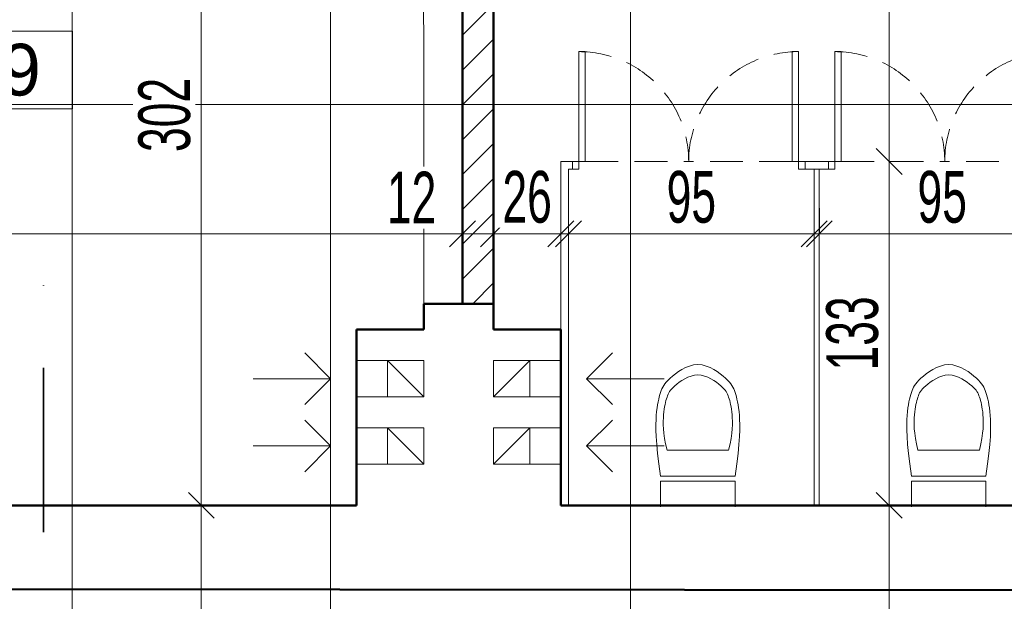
# Model space of a CAD drawing. Header units: millimetres. Extents: x 72202 to 304796, y 21658 to 519946.
# Tile 74 of 139: x 195635 to 196016, y 221114 to 221339. Entities that reach past the tile are written whole.
import ezdxf

# ---------------------------------------------------------------- set-up
doc = ezdxf.new("R2010")
doc.units = ezdxf.units.MM
doc.linetypes.add('DASHDOT', pattern=[25.4, 12.7, -6.35, 0, -6.35])
doc.linetypes.add('DASHED', pattern=[19.05, 12.7, -6.35])
doc.layers.get('0').update_dxf_attribs({"color": 253})
doc.layers.get('Defpoints').update_dxf_attribs({"color": 253})
for name, color, linetype, lineweight in [('DRZWI I OKNA', 253, 'Continuous', 9), ('kreskowanie', 253, 'Continuous', 5), ('linia - gruba - projektowana', 253, 'Continuous', 50), ('linia - meble', 253, 'Continuous', 9), ('linia - rzut - gruba - istn.', 253, 'Continuous', 50), ('LINIA CIENKA', 7, 'Continuous', 13), ('LINIA WYMIAROWANIE', 253, 'Continuous', 9), ('OPISY', 253, 'Continuous', 9), ('ściana_istniejąca', 253, 'Continuous', 35)]:
    doc.layers.add(name, color=color, linetype=linetype, lineweight=lineweight)
doc.layers.add('LINIA-NIE DRUKOWAĆ', color=253, linetype='Continuous', lineweight=20, plot=False)
doc.styles.add('simplex', font='arial.ttf')
doc.styles.get("Standard").update_dxf_attribs({"font": 'ARIALN.TTF', "width": 0.75})
doc.dimstyles.new('sebek100', dxfattribs={"dimtxt": 17, "dimasz": 10, "dimexe": 10, "dimexo": 20, "dimgap": 4, "dimtad": 1, "dimrnd": 0.5, "dimtxsty": 'Standard', "dimblk": 'OBLIQUE', "dimcen": 8, "dimclre": 1, "dimazin": 0, "dimtm": 1e-09, "dimtfac": 1, "dimtix": 1, "dimtmove": 1, "dimatfit": 3, "dimldrblk": 'zas', "dimfxl": 10, "dimfxlon": 1, "dimtolj": 2, "dimlwd": -1, "dimlwe": -1, "dimarcsym": 0})

# ---------------------------------------------------------------- blocks, each defined once
blk = doc.blocks.new('_Oblique')
at = {"color": 0, "linetype": 'ByBlock', "lineweight": -2}
blk.add_line((-0.5, -0.5), (0.5, 0.5), dxfattribs=at)
blk = doc.blocks.new('*D255')
at = {"layer": 'Defpoints', "color": 0, "lineweight": -3, "ltscale": 1.2, "transparency": 16777216}
for p in [(195765.29, 221218.85), (195765.29, 41854.9), (195793.29, 41854.9)]:
    blk.add_point(p, dxfattribs=at)
at = {"layer": 'LINIA WYMIAROWANIE', "color": 1, "ltscale": 1.2, "transparency": 16777216}
for p, q in [((195765.29, 41859.9), (195765.29, 41844.9)), ((195793.29, 41854.9), (195793.29, 41844.9))]:
    blk.add_line(p, q, dxfattribs=at)
at = {"layer": 'LINIA WYMIAROWANIE', "color": 0, "ltscale": 1.2, "transparency": 16777216}
blk.add_line((195793.29, 41854.9), (195765.29, 41854.9), dxfattribs=at)
at = {"layer": 'LINIA WYMIAROWANIE', "color": 0, "ltscale": 1.2, "transparency": 16777216, "xscale": 10, "yscale": 10, "zscale": 10, "rotation": 180}
blk.add_blockref('_Oblique', (195765.29, 41854.9), dxfattribs=at)
at = {"layer": 'LINIA WYMIAROWANIE', "color": 0, "ltscale": 1.2, "transparency": 16777216, "xscale": 10, "yscale": 10, "zscale": 10}
blk.add_blockref('_Oblique', (195793.29, 41854.9), dxfattribs=at)
at = {"layer": 'LINIA WYMIAROWANIE', "color": 0, "lineweight": -3, "ltscale": 1.2, "transparency": 16777216, "insert": (195779.29, 41868.09), "char_height": 18, "attachment_point": 5, "bg_fill": 3, "box_fill_scale": 1.1, "bg_fill_color": 256, "bg_fill_true_color": 13158600, "bg_fill_transparency": 0}
blk.add_mtext('\\A2;28', dxfattribs=at)
blk = doc.blocks.new('zas')
blk = doc.blocks.new('DRZWICZKI HPL')
at = {"layer": 'DRZWI I OKNA'}
for p, q in [((11251.92, 1442.26), (11251.92, 1444.76)), ((11254.92, 1442.26), (11254.92, 1444.76)), ((11251.92, 1442.26), (11254.92, 1442.26)), ((11254.92, 1442.26), (11297.42, 1442.26)), ((11254.92, 1439.76), (11254.92, 1442.26)), ((11297.42, 1439.76), (11254.92, 1439.76)), ((11297.42, 1442.26), (11297.42, 1439.76)), ((11297.42, 1359.76), (11254.92, 1359.76)), ((11254.92, 1359.76), (11254.92, 1357.26)), ((11297.42, 1357.26), (11297.42, 1359.76)), ((11251.92, 1357.26), (11254.92, 1357.26)), ((11251.92, 1357.26), (11251.92, 1354.76)), ((11254.92, 1357.26), (11297.42, 1357.26)), ((11254.92, 1357.26), (11254.92, 1354.76))]:
    blk.add_line(p, q, dxfattribs=at)
at = {"layer": 'DRZWI I OKNA', "linetype": 'DASHED'}
for p in [(11254.92, 1439.76), (11254.92, 1359.76)]:
    blk.add_line(p, (11254.92, 1399.76), dxfattribs=at)
for centre, start, end in [((11254.92, 1442.26), 270, 0), ((11254.92, 1357.26), 0, 90)]:
    blk.add_arc(centre, 42.5, start, end, dxfattribs=at)
blk = doc.blocks.new('*D257')
at = {"layer": 'Defpoints', "color": 0, "lineweight": -3, "ltscale": 1.2, "transparency": 16777216}
for p in [(195765.29, 231441.87), (195765.29, 52077.93), (195793.29, 52077.93)]:
    blk.add_point(p, dxfattribs=at)
at = {"layer": 'LINIA WYMIAROWANIE', "color": 1, "ltscale": 1.2, "transparency": 16777216}
for p, q in [((195765.29, 52082.93), (195765.29, 52067.93)), ((195793.29, 52077.93), (195793.29, 52067.93))]:
    blk.add_line(p, q, dxfattribs=at)
at = {"layer": 'LINIA WYMIAROWANIE', "color": 0, "ltscale": 1.2, "transparency": 16777216}
blk.add_line((195793.29, 52077.93), (195765.29, 52077.93), dxfattribs=at)
at = {"layer": 'LINIA WYMIAROWANIE', "color": 0, "ltscale": 1.2, "transparency": 16777216, "xscale": 10, "yscale": 10, "zscale": 10, "rotation": 180}
blk.add_blockref('_Oblique', (195765.29, 52077.93), dxfattribs=at)
at = {"layer": 'LINIA WYMIAROWANIE', "color": 0, "ltscale": 1.2, "transparency": 16777216, "xscale": 10, "yscale": 10, "zscale": 10}
blk.add_blockref('_Oblique', (195793.29, 52077.93), dxfattribs=at)
at = {"layer": 'LINIA WYMIAROWANIE', "color": 0, "lineweight": -3, "ltscale": 1.2, "transparency": 16777216, "insert": (195779.29, 52091.12), "char_height": 18, "attachment_point": 5, "bg_fill": 3, "box_fill_scale": 1.1, "bg_fill_color": 256, "bg_fill_true_color": 13158600, "bg_fill_transparency": 0}
blk.add_mtext('\\A2;28', dxfattribs=at)
blk = doc.blocks.new('*D389')
at = {"layer": 'Defpoints', "color": 0, "lineweight": -3, "ltscale": 4, "transparency": 16777216}
for p in [(195806.29, 221376.52), (194828.29, 221350.11), (195806.29, 221255.85)]:
    blk.add_point(p, dxfattribs=at)
at = {"layer": 'LINIA WYMIAROWANIE', "ltscale": 4, "transparency": 16777216}
for p, q in [((194828.29, 221265.85), (194828.29, 221245.85)), ((195806.29, 221265.85), (195806.29, 221245.85))]:
    blk.add_line(p, q, dxfattribs=at)
at = {"layer": 'LINIA WYMIAROWANIE', "color": 0, "ltscale": 4, "transparency": 16777216}
blk.add_line((194828.29, 221255.85), (195806.29, 221255.85), dxfattribs=at)
at = {"layer": 'LINIA WYMIAROWANIE', "color": 0, "ltscale": 4, "transparency": 16777216, "xscale": 10, "yscale": 10, "zscale": 10, "rotation": 180}
blk.add_blockref('_Oblique', (194828.29, 221255.85), dxfattribs=at)
at = {"layer": 'LINIA WYMIAROWANIE', "color": 0, "ltscale": 4, "transparency": 16777216, "xscale": 10, "yscale": 10, "zscale": 10}
blk.add_blockref('_Oblique', (195806.29, 221255.85), dxfattribs=at)
at = {"layer": 'LINIA WYMIAROWANIE', "color": 0, "lineweight": -3, "ltscale": 4, "transparency": 16777216, "insert": (195317.29, 221270.06), "char_height": 20, "attachment_point": 5, "bg_fill": 3, "box_fill_scale": 1.1, "bg_fill_color": 256, "bg_fill_true_color": 13158600, "bg_fill_transparency": 0}
blk.add_mtext('\\A2;978', dxfattribs=at)
blk = doc.blocks.new('*D390')
at = {"layer": 'Defpoints', "color": 0, "lineweight": -3, "ltscale": 4, "transparency": 16777216}
for p in [(195806.29, 221375.61), (195818.29, 221255.85), (195818.29, 221218.85)]:
    blk.add_point(p, dxfattribs=at)
at = {"layer": 'LINIA WYMIAROWANIE', "ltscale": 4, "transparency": 16777216}
for p, q in [((195806.29, 221265.85), (195806.29, 221245.85)), ((195818.29, 221245.85), (195818.29, 221265.85))]:
    blk.add_line(p, q, dxfattribs=at)
at = {"layer": 'LINIA WYMIAROWANIE', "color": 0, "ltscale": 4, "transparency": 16777216}
blk.add_line((195806.29, 221255.85), (195818.29, 221255.85), dxfattribs=at)
at = {"layer": 'LINIA WYMIAROWANIE', "color": 0, "ltscale": 4, "transparency": 16777216, "xscale": 10, "yscale": 10, "zscale": 10}
blk.add_blockref('_Oblique', (195818.29, 221255.85), dxfattribs=at)
at = {"layer": 'LINIA WYMIAROWANIE', "color": 0, "lineweight": -3, "ltscale": 4, "transparency": 16777216, "insert": (195786.61, 221269.89), "char_height": 20, "attachment_point": 5, "bg_fill": 3, "box_fill_scale": 1.1, "bg_fill_color": 256, "bg_fill_true_color": 13158600, "bg_fill_transparency": 0}
blk.add_mtext('\\A2;12', dxfattribs=at)
at = {"layer": 'LINIA WYMIAROWANIE', "color": 0, "ltscale": 4, "transparency": 16777216, "xscale": 10, "yscale": 10, "zscale": 10, "rotation": 180}
blk.add_blockref('_Oblique', (195806.29, 221255.85), dxfattribs=at)
blk = doc.blocks.new('*D391')
at = {"layer": 'Defpoints', "color": 0, "lineweight": -3, "ltscale": 4, "transparency": 16777216}
for p in [(195844.29, 221255.85), (195844.29, 221231.47), (195818.29, 221219.75)]:
    blk.add_point(p, dxfattribs=at)
at = {"layer": 'LINIA WYMIAROWANIE', "ltscale": 4, "transparency": 16777216}
for p, q in [((195818.29, 221245.85), (195818.29, 221265.85)), ((195844.29, 221251.47), (195844.29, 221265.85))]:
    blk.add_line(p, q, dxfattribs=at)
at = {"layer": 'LINIA WYMIAROWANIE', "color": 0, "ltscale": 4, "transparency": 16777216}
blk.add_line((195818.29, 221255.85), (195844.29, 221255.85), dxfattribs=at)
at = {"layer": 'LINIA WYMIAROWANIE', "color": 0, "ltscale": 4, "transparency": 16777216, "xscale": 10, "yscale": 10, "zscale": 10, "rotation": 180}
blk.add_blockref('_Oblique', (195818.29, 221255.85), dxfattribs=at)
at = {"layer": 'LINIA WYMIAROWANIE', "color": 0, "ltscale": 4, "transparency": 16777216, "xscale": 10, "yscale": 10, "zscale": 10}
blk.add_blockref('_Oblique', (195844.29, 221255.85), dxfattribs=at)
at = {"layer": 'LINIA WYMIAROWANIE', "color": 0, "lineweight": -3, "ltscale": 4, "transparency": 16777216, "insert": (195831.29, 221270.06), "char_height": 20, "attachment_point": 5, "bg_fill": 3, "box_fill_scale": 1.1, "bg_fill_color": 256, "bg_fill_true_color": 13158600, "bg_fill_transparency": 0}
blk.add_mtext('\\A2;26', dxfattribs=at)
blk = doc.blocks.new('*D392')
at = {"layer": 'Defpoints', "color": 0, "lineweight": -3, "ltscale": 4, "transparency": 16777216}
for p in [(195847.29, 221286.17), (195942.29, 221273.85), (195942.29, 221255.85)]:
    blk.add_point(p, dxfattribs=at)
at = {"layer": 'LINIA WYMIAROWANIE', "ltscale": 4, "transparency": 16777216}
for p, q in [((195847.29, 221265.85), (195847.29, 221245.85)), ((195942.29, 221255.85), (195942.29, 221245.85))]:
    blk.add_line(p, q, dxfattribs=at)
at = {"layer": 'LINIA WYMIAROWANIE', "color": 0, "ltscale": 4, "transparency": 16777216}
blk.add_line((195847.29, 221255.85), (195942.29, 221255.85), dxfattribs=at)
at = {"layer": 'LINIA WYMIAROWANIE', "color": 0, "ltscale": 4, "transparency": 16777216, "xscale": 10, "yscale": 10, "zscale": 10, "rotation": 180}
blk.add_blockref('_Oblique', (195847.29, 221255.85), dxfattribs=at)
at = {"layer": 'LINIA WYMIAROWANIE', "color": 0, "ltscale": 4, "transparency": 16777216, "xscale": 10, "yscale": 10, "zscale": 10}
blk.add_blockref('_Oblique', (195942.29, 221255.85), dxfattribs=at)
at = {"layer": 'LINIA WYMIAROWANIE', "color": 0, "lineweight": -3, "ltscale": 4, "transparency": 16777216, "insert": (195894.79, 221270.06), "char_height": 20, "attachment_point": 5, "bg_fill": 3, "box_fill_scale": 1.1, "bg_fill_color": 256, "bg_fill_true_color": 13158600, "bg_fill_transparency": 0}
blk.add_mtext('\\A2;95', dxfattribs=at)
blk = doc.blocks.new('*D393')
at = {"layer": 'Defpoints', "color": 0, "lineweight": -3, "ltscale": 4, "transparency": 16777216}
for p in [(196039.29, 221255.85), (195944.29, 221240.57), (196039.29, 221240.5)]:
    blk.add_point(p, dxfattribs=at)
at = {"layer": 'LINIA WYMIAROWANIE', "ltscale": 4, "transparency": 16777216}
for p, q in [((195944.29, 221255.85), (195944.29, 221265.85)), ((196039.29, 221255.85), (196039.29, 221265.85))]:
    blk.add_line(p, q, dxfattribs=at)
at = {"layer": 'LINIA WYMIAROWANIE', "color": 0, "ltscale": 4, "transparency": 16777216}
blk.add_line((195944.29, 221255.85), (196039.29, 221255.85), dxfattribs=at)
at = {"layer": 'LINIA WYMIAROWANIE', "color": 0, "ltscale": 4, "transparency": 16777216, "xscale": 10, "yscale": 10, "zscale": 10, "rotation": 180}
blk.add_blockref('_Oblique', (195944.29, 221255.85), dxfattribs=at)
at = {"layer": 'LINIA WYMIAROWANIE', "color": 0, "ltscale": 4, "transparency": 16777216, "xscale": 10, "yscale": 10, "zscale": 10}
blk.add_blockref('_Oblique', (196039.29, 221255.85), dxfattribs=at)
at = {"layer": 'LINIA WYMIAROWANIE', "color": 0, "lineweight": -3, "ltscale": 4, "transparency": 16777216, "insert": (195991.79, 221270.06), "char_height": 20, "attachment_point": 5, "bg_fill": 3, "box_fill_scale": 1.1, "bg_fill_color": 256, "bg_fill_true_color": 13158600, "bg_fill_transparency": 0}
blk.add_mtext('\\A2;95', dxfattribs=at)
blk = doc.blocks.new('*D416')
at = {"layer": 'Defpoints', "color": 0, "lineweight": -3, "ltscale": 4, "transparency": 16777216}
for p in [(196026.38, 221583.85), (195964.45, 221283.85), (195971.29, 221283.85)]:
    blk.add_point(p, dxfattribs=at)
at = {"layer": 'LINIA WYMIAROWANIE', "ltscale": 4, "transparency": 16777216}
for p, q in [((195981.29, 221583.85), (195961.29, 221583.85)), ((195971.29, 221283.85), (195981.29, 221283.85))]:
    blk.add_line(p, q, dxfattribs=at)
at = {"layer": 'LINIA WYMIAROWANIE', "color": 0, "ltscale": 4, "transparency": 16777216}
blk.add_line((195971.29, 221583.85), (195971.29, 221283.85), dxfattribs=at)
at = {"layer": 'LINIA WYMIAROWANIE', "color": 0, "ltscale": 4, "transparency": 16777216, "xscale": 10, "yscale": 10, "zscale": 10}
for p, rotation in [((195971.29, 221583.85), 90), ((195971.29, 221283.85), 270)]:
    blk.add_blockref('_Oblique', p, dxfattribs=dict(at, rotation=rotation))
at = {"layer": 'LINIA WYMIAROWANIE', "color": 0, "lineweight": -3, "ltscale": 4, "transparency": 16777216, "insert": (195957.08, 221433.85), "char_height": 20, "attachment_point": 5, "rotation": 90, "bg_fill": 3, "box_fill_scale": 1.1, "bg_fill_color": 256, "bg_fill_true_color": 13158600, "bg_fill_transparency": 0}
blk.add_mtext('\\A2;300', dxfattribs=at)
blk = doc.blocks.new('*D417')
at = {"layer": 'Defpoints', "color": 0, "lineweight": -3, "ltscale": 4, "transparency": 16777216}
for p in [(195964.45, 221283.85), (195951.49, 221150.85), (195971.29, 221150.85)]:
    blk.add_point(p, dxfattribs=at)
at = {"layer": 'LINIA WYMIAROWANIE', "ltscale": 4, "transparency": 16777216}
for p, q in [((195971.29, 221283.85), (195981.29, 221283.85)), ((195971.29, 221150.85), (195981.29, 221150.85))]:
    blk.add_line(p, q, dxfattribs=at)
at = {"layer": 'LINIA WYMIAROWANIE', "color": 0, "ltscale": 4, "transparency": 16777216}
blk.add_line((195971.29, 221283.85), (195971.29, 221150.85), dxfattribs=at)
at = {"layer": 'LINIA WYMIAROWANIE', "color": 0, "ltscale": 4, "transparency": 16777216, "xscale": 10, "yscale": 10, "zscale": 10}
for p, rotation in [((195971.29, 221283.85), 90), ((195971.29, 221150.85), 270)]:
    blk.add_blockref('_Oblique', p, dxfattribs=dict(at, rotation=rotation))
at = {"layer": 'LINIA WYMIAROWANIE', "color": 0, "lineweight": -3, "ltscale": 4, "transparency": 16777216, "insert": (195957.08, 221217.35), "char_height": 20, "attachment_point": 5, "rotation": 90, "bg_fill": 3, "box_fill_scale": 1.1, "bg_fill_color": 256, "bg_fill_true_color": 13158600, "bg_fill_transparency": 0}
blk.add_mtext('\\A2;133', dxfattribs=at)
blk = doc.blocks.new('*D424')
at = {"layer": 'Defpoints', "color": 0, "lineweight": -3, "ltscale": 4, "transparency": 16777216}
for p in [(195748.55, 221452.85), (195705.29, 221150.85), (195735.08, 221150.85)]:
    blk.add_point(p, dxfattribs=at)
at = {"layer": 'LINIA WYMIAROWANIE', "ltscale": 4, "transparency": 16777216}
for p, q in [((195715.29, 221452.85), (195695.29, 221452.85)), ((195715.08, 221150.85), (195695.29, 221150.85))]:
    blk.add_line(p, q, dxfattribs=at)
at = {"layer": 'LINIA WYMIAROWANIE', "color": 0, "ltscale": 4, "transparency": 16777216}
blk.add_line((195705.29, 221452.85), (195705.29, 221150.85), dxfattribs=at)
at = {"layer": 'LINIA WYMIAROWANIE', "color": 0, "ltscale": 4, "transparency": 16777216, "xscale": 10, "yscale": 10, "zscale": 10}
for p, rotation in [((195705.29, 221452.85), 90), ((195705.29, 221150.85), 270)]:
    blk.add_blockref('_Oblique', p, dxfattribs=dict(at, rotation=rotation))
at = {"layer": 'LINIA WYMIAROWANIE', "color": 0, "lineweight": -3, "ltscale": 4, "transparency": 16777216, "insert": (195691.08, 221301.85), "char_height": 20, "attachment_point": 5, "rotation": 90, "bg_fill": 3, "box_fill_scale": 1.1, "bg_fill_color": 256, "bg_fill_true_color": 13158600, "bg_fill_transparency": 0}
blk.add_mtext('\\A2;302', dxfattribs=at)

msp = doc.modelspace()

# ---------------------------------------------------------------- hatches: boundary and pattern name
at = {"layer": 'kreskowanie'}
h = msp.add_hatch(dxfattribs=at)
h.set_pattern_fill('ANSI31', color=256, scale=3)
h.paths.add_polyline_path([(195806.273, 221255.846), (195818.273, 221255.846), (195818.273, 221305.846), (195806.273, 221305.846)])
h.paths.add_polyline_path([(195806.273, 221228.846), (195818.273, 221228.846), (195818.273, 221255.846), (195806.273, 221255.846)])
h.paths.add_polyline_path([(195665.292, 221464.846), (195665.292, 221452.846), (195791.262, 221452.846), (195791.262, 221454.846), (195791.274, 221464.846)])
h = msp.add_hatch(dxfattribs=at)
h.set_pattern_fill('ANSI31', color=256, scale=3)
h.paths.add_polyline_path([(195806.292, 221305.846), (195818.292, 221305.846), (195818.292, 221452.846), (195806.292, 221452.846)])

# ---------------------------------------------------------------- linework, layer by layer
at = {"layer": 'linia - gruba - projektowana'}
for p, q in [((195791.292, 221218.846), (195791.292, 221228.846)), ((195818.292, 221228.846), (195791.292, 221228.846)), ((195818.292, 221218.846), (195818.292, 221228.846)), ((195765.292, 221150.846), (195765.292, 221218.846)), ((195791.292, 221218.846), (195765.292, 221218.846)), ((195844.292, 221218.846), (195818.292, 221218.846)), ((195844.292, 221150.846), (195844.292, 221218.846)), ((195765.292, 221150.846), (195369.792, 221150.846)), ((195844.292, 221150.846), (196274.292, 221150.846)), ((196400.292, 221117.846), (195458.465, 221118.493))]:
    msp.add_line(p, q, dxfattribs=at)
at = {"layer": 'linia - meble'}
for p, q in [((195885.372, 221172.178), (195909.212, 221172.178)), ((195982.372, 221172.178), (196006.212, 221172.178)), ((195882.892, 221162.146), (195911.692, 221162.146)), ((195979.892, 221162.146), (196008.692, 221162.146)), ((195882.892, 221160.146), (195882.892, 221150.346)), ((195882.892, 221160.146), (195911.692, 221160.146)), ((195911.692, 221160.146), (195911.692, 221150.346)), ((195979.892, 221160.146), (195979.892, 221150.346)), ((195979.892, 221160.146), (196008.692, 221160.146)), ((196008.692, 221160.146), (196008.692, 221150.346))]:
    msp.add_line(p, q, dxfattribs=at)
for points in [[(195882.892, 221162.146), (195882.233, 221166.889), (195881.741, 221170.967), (195881.398, 221174.456), (195881.184, 221177.43), (195881.079, 221179.962), (195881.064, 221182.128), (195881.12, 221184.002), (195881.226, 221185.659), (195881.366, 221187.162), (195881.533, 221188.531), (195881.724, 221189.778), (195881.934, 221190.911), (195882.16, 221191.942), (195882.398, 221192.88), (195882.643, 221193.736), (195882.892, 221194.519), (195883.146, 221195.241), (195883.418, 221195.917), (195883.73, 221196.567), (195884.101, 221197.206), (195884.549, 221197.854), (195885.095, 221198.527), (195885.759, 221199.243), (195886.559, 221200.019), (195887.51, 221200.863), (195888.602, 221201.743), (195889.82, 221202.614), (195891.151, 221203.435), (195892.578, 221204.161), (195894.087, 221204.75), (195895.664, 221205.16), (195897.292, 221205.346)], [(195911.692, 221162.146), (195912.352, 221166.889), (195912.843, 221170.967), (195913.187, 221174.456), (195913.401, 221177.43), (195913.506, 221179.962), (195913.52, 221182.128), (195913.465, 221184.002), (195913.359, 221185.659), (195913.219, 221187.162), (195913.052, 221188.531), (195912.861, 221189.778), (195912.651, 221190.911), (195912.425, 221191.942), (195912.187, 221192.88), (195911.942, 221193.736), (195911.692, 221194.519), (195911.439, 221195.241), (195911.166, 221195.917), (195910.854, 221196.567), (195910.484, 221197.206), (195910.035, 221197.854), (195909.489, 221198.527), (195908.826, 221199.243), (195908.026, 221200.019), (195907.075, 221200.863), (195905.983, 221201.743), (195904.764, 221202.614), (195903.434, 221203.435), (195902.007, 221204.161), (195900.498, 221204.75), (195898.921, 221205.16), (195897.292, 221205.346)], [(195979.892, 221162.146), (195979.233, 221166.889), (195978.741, 221170.967), (195978.398, 221174.456), (195978.184, 221177.43), (195978.079, 221179.962), (195978.064, 221182.128), (195978.12, 221184.002), (195978.226, 221185.659), (195978.366, 221187.162), (195978.533, 221188.531), (195978.724, 221189.778), (195978.934, 221190.911), (195979.16, 221191.942), (195979.398, 221192.88), (195979.643, 221193.736), (195979.892, 221194.519), (195980.146, 221195.241), (195980.418, 221195.917), (195980.73, 221196.567), (195981.101, 221197.206), (195981.549, 221197.854), (195982.095, 221198.527), (195982.759, 221199.243), (195983.559, 221200.019), (195984.51, 221200.863), (195985.602, 221201.743), (195986.82, 221202.614), (195988.151, 221203.435), (195989.578, 221204.161), (195991.087, 221204.75), (195992.664, 221205.16), (195994.292, 221205.346)], [(196008.692, 221162.146), (196009.352, 221166.889), (196009.843, 221170.967), (196010.187, 221174.456), (196010.401, 221177.43), (196010.506, 221179.962), (196010.52, 221182.128), (196010.465, 221184.002), (196010.359, 221185.659), (196010.219, 221187.162), (196010.052, 221188.531), (196009.861, 221189.778), (196009.651, 221190.911), (196009.425, 221191.942), (196009.187, 221192.88), (196008.942, 221193.736), (196008.692, 221194.519), (196008.439, 221195.241), (196008.166, 221195.917), (196007.854, 221196.567), (196007.484, 221197.206), (196007.035, 221197.854), (196006.489, 221198.527), (196005.826, 221199.243), (196005.026, 221200.019), (196004.075, 221200.863), (196002.983, 221201.743), (196001.764, 221202.614), (196000.434, 221203.435), (195999.007, 221204.161), (195997.498, 221204.75), (195995.921, 221205.16), (195994.292, 221205.346)], [(195885.372, 221172.178), (195884.845, 221174.596), (195884.452, 221176.769), (195884.177, 221178.717), (195884.006, 221180.466), (195883.922, 221182.038), (195883.91, 221183.456), (195883.954, 221184.743), (195884.039, 221185.924), (195884.151, 221187.018), (195884.285, 221188.032), (195884.437, 221188.971), (195884.606, 221189.839), (195884.786, 221190.64), (195884.977, 221191.379), (195885.173, 221192.059), (195885.372, 221192.684), (195885.575, 221193.262), (195885.795, 221193.803), (195886.048, 221194.323), (195886.352, 221194.834), (195886.722, 221195.352), (195887.177, 221195.89), (195887.733, 221196.463), (195888.406, 221197.084), (195889.208, 221197.76), (195890.129, 221198.463), (195891.154, 221199.161), (195892.267, 221199.817), (195893.452, 221200.398), (195894.695, 221200.869), (195895.981, 221201.197), (195897.292, 221201.346)], [(195909.212, 221172.178), (195909.74, 221174.596), (195910.133, 221176.769), (195910.408, 221178.717), (195910.579, 221180.466), (195910.663, 221182.038), (195910.675, 221183.456), (195910.631, 221184.743), (195910.546, 221185.924), (195910.434, 221187.018), (195910.3, 221188.032), (195910.147, 221188.971), (195909.979, 221189.839), (195909.798, 221190.64), (195909.608, 221191.379), (195909.412, 221192.059), (195909.212, 221192.684), (195909.01, 221193.262), (195908.79, 221193.803), (195908.537, 221194.323), (195908.233, 221194.834), (195907.862, 221195.352), (195907.408, 221195.89), (195906.852, 221196.463), (195906.179, 221197.084), (195905.377, 221197.76), (195904.456, 221198.463), (195903.431, 221199.161), (195902.318, 221199.817), (195901.132, 221200.398), (195899.889, 221200.869), (195898.604, 221201.197), (195897.292, 221201.346)], [(195982.372, 221172.178), (195981.845, 221174.596), (195981.452, 221176.769), (195981.177, 221178.717), (195981.006, 221180.466), (195980.922, 221182.038), (195980.91, 221183.456), (195980.954, 221184.743), (195981.039, 221185.924), (195981.151, 221187.018), (195981.285, 221188.032), (195981.437, 221188.971), (195981.606, 221189.839), (195981.786, 221190.64), (195981.977, 221191.379), (195982.173, 221192.059), (195982.372, 221192.684), (195982.575, 221193.262), (195982.795, 221193.803), (195983.048, 221194.323), (195983.352, 221194.834), (195983.722, 221195.352), (195984.177, 221195.89), (195984.733, 221196.463), (195985.406, 221197.084), (195986.208, 221197.76), (195987.129, 221198.463), (195988.154, 221199.161), (195989.267, 221199.817), (195990.452, 221200.398), (195991.695, 221200.869), (195992.981, 221201.197), (195994.292, 221201.346)], [(196006.212, 221172.178), (196006.74, 221174.596), (196007.133, 221176.769), (196007.408, 221178.717), (196007.579, 221180.466), (196007.663, 221182.038), (196007.675, 221183.456), (196007.631, 221184.743), (196007.546, 221185.924), (196007.434, 221187.018), (196007.3, 221188.032), (196007.147, 221188.971), (196006.979, 221189.839), (196006.798, 221190.64), (196006.608, 221191.379), (196006.412, 221192.059), (196006.212, 221192.684), (196006.01, 221193.262), (196005.79, 221193.803), (196005.537, 221194.323), (196005.233, 221194.834), (196004.862, 221195.352), (196004.408, 221195.89), (196003.852, 221196.463), (196003.179, 221197.084), (196002.377, 221197.76), (196001.456, 221198.463), (196000.431, 221199.161), (195999.318, 221199.817), (195998.132, 221200.398), (195996.889, 221200.869), (195995.604, 221201.197), (195994.292, 221201.346)]]:
    msp.add_lwpolyline(points, dxfattribs=at)
at = {"layer": 'linia - rzut - gruba - istn.', "color": 7, "ltscale": 1.2}
for p, q in [((195806.292, 221228.847), (195806.292, 221452.847)), ((195818.292, 221228.847), (195818.292, 221452.847))]:
    msp.add_line(p, q, dxfattribs=at)
at = {"layer": 'LINIA CIENKA'}
for p, q in [((195844.292, 221283.846), (195844.292, 221150.846)), ((195847.292, 221280.846), (195847.292, 221150.846)), ((195944.262, 221280.846), (195938.762, 221280.846)), ((195942.262, 221280.937), (195942.262, 221150.846)), ((195944.262, 221280.937), (195944.262, 221150.846)), ((195745.292, 221209.846), (195755.292, 221199.846)), ((195864.292, 221209.846), (195854.292, 221199.846)), ((195832.292, 221206.846), (195818.292, 221192.846)), ((195832.292, 221206.846), (195844.292, 221206.846)), ((195755.292, 221199.846), (195725.292, 221199.846)), ((195745.292, 221189.846), (195755.292, 221199.846)), ((195854.292, 221199.846), (195884.292, 221199.846)), ((195864.292, 221189.846), (195854.292, 221199.846)), ((195832.292, 221192.846), (195844.292, 221192.846)), ((195745.292, 221183.846), (195755.292, 221173.846)), ((195864.292, 221183.846), (195854.292, 221173.846)), ((195832.292, 221180.846), (195818.292, 221166.846)), ((195832.292, 221180.846), (195844.292, 221180.846)), ((195755.292, 221173.846), (195725.292, 221173.846)), ((195745.292, 221163.846), (195755.292, 221173.846)), ((195854.292, 221173.846), (195884.292, 221173.846)), ((195864.292, 221163.846), (195854.292, 221173.846)), ((195832.292, 221166.846), (195844.292, 221166.846))]:
    msp.add_line(p, q, dxfattribs=at)
for points in [[(195848.792, 221280.846), (195848.792, 221283.846), (195844.292, 221283.846)], [(195938.762, 221280.846), (195938.762, 221283.846), (195947.762, 221283.846)], [(195947.762, 221280.846), (195947.762, 221283.846), (195947.762, 221283.846)], [(195848.792, 221280.846), (195847.292, 221280.846)], [(195947.762, 221280.846), (195944.262, 221280.846)]]:
    msp.add_lwpolyline(points, dxfattribs=at)
for points in [[(195818.292, 221206.846), (195832.292, 221206.846), (195832.292, 221192.846), (195818.292, 221192.846)], [(195818.292, 221180.846), (195832.292, 221180.846), (195832.292, 221166.846), (195818.292, 221166.846)]]:
    msp.add_lwpolyline(points, close=True, dxfattribs=at)
at = {"layer": 'LINIA-NIE DRUKOWAĆ'}
for points in [[(195818.292, 221783.846), (195818.292, 221218.846), (195844.292, 221218.846), (195844.292, 221166.846), (195844.292, 221150.846), (196274.292, 221150.846), (196274.292, 221176.846), (196338.292, 221176.846), (196338.292, 221783.846), (195818.292, 221783.846)], [(195818.292, 221219.755), (195818.262, 221583.846), (196049.292, 221583.846), (196049.292, 221411.846), (196338.284, 221411.846), (196338.314, 221176.846), (196274.314, 221176.846), (196274.314, 221150.846), (195847.292, 221150.846), (195844.292, 221150.846), (195844.292, 221218.846), (195818.292, 221218.846)], [(194483.292, 221305.846), (196350.292, 221305.846)], [(194483.292, 221255.846), (196350.292, 221255.846)]]:
    msp.add_lwpolyline(points, dxfattribs=at)
at = {"layer": 'OPISY'}
msp.add_lwpolyline([(195615.491, 221334.233), (195615.491, 221304.233), (195655.491, 221304.233), (195655.491, 221334.233)], close=True, dxfattribs=at)
at = {"layer": 'ściana_istniejąca', "linetype": 'DASHDOT', "ltscale": 5}
msp.add_line((195644.224, 220886.297), (195644.224, 221241.697), dxfattribs=at)

# ---------------------------------------------------------------- block references
at = {"layer": 'LINIA CIENKA', "xscale": -1, "rotation": 270}
for p in [(194493.998, 210028.925), (194592.998, 210028.925)]:
    msp.add_blockref('DRZWICZKI HPL', p, dxfattribs=at)

# ---------------------------------------------------------------- texts
at = {"layer": 'OPISY', "insert": (195635.491, 221319.233), "char_height": 20, "width": 47.18016, "attachment_point": 5, "style": 'simplex'}
msp.add_mtext('9', dxfattribs=at)

# ---------------------------------------------------------------- next in the draw order: dimensions: what is measured, and where the dimension line sits
at = {"layer": 'LINIA WYMIAROWANIE', "lineweight": -3, "ltscale": 1.2}
dim = msp.add_linear_dim(base=(195765.292, 41854.897), p1=(195793.292, 41854.897), p2=(195765.292, 221218.846), dimstyle='sebek100', override={"dimtxt": 18, "dimrnd": 0, "dimfxl": 5, "dimtfill": 1, "dimarcsym": 2}, dxfattribs=at)
dim.commit()
dim.dimension.update_dxf_attribs({"geometry": '*D255', "text_midpoint": (195779.292, 41868.088)})

# ---------------------------------------------------------------- next in the draw order: linework, layer by layer
at = {"layer": 'LINIA CIENKA'}
for p, q in [((195777.292, 221206.846), (195765.292, 221206.846)), ((195777.292, 221206.846), (195791.292, 221192.846)), ((195777.292, 221192.846), (195765.292, 221192.846)), ((195777.292, 221180.846), (195791.292, 221166.846))]:
    msp.add_line(p, q, dxfattribs=at)
for points in [[(195791.292, 221206.846), (195777.292, 221206.846), (195777.292, 221192.846), (195791.292, 221192.846)], [(195791.292, 221180.846), (195777.292, 221180.846), (195777.292, 221166.846), (195791.292, 221166.846)]]:
    msp.add_lwpolyline(points, close=True, dxfattribs=at)
at = {"layer": 'LINIA-NIE DRUKOWAĆ'}
msp.add_lwpolyline([(195791.262, 221454.755), (195791.292, 221218.846), (195765.292, 221218.846), (195765.292, 221150.846), (194828.292, 221150.846), (194828.292, 221483.846), (195543.292, 221483.846), (195543.292, 221452.755), (195791.262, 221452.755)], dxfattribs=at)

# ---------------------------------------------------------------- next in the draw order: dimensions: what is measured, and where the dimension line sits
at = {"layer": 'LINIA WYMIAROWANIE', "lineweight": -3, "ltscale": 1.2}
dim = msp.add_linear_dim(base=(195765.292, 52077.926), p1=(195793.292, 52077.926), p2=(195765.292, 231441.874), dimstyle='sebek100', override={"dimtxt": 18, "dimrnd": 0, "dimfxl": 5, "dimtfill": 1, "dimarcsym": 2}, dxfattribs=at)
dim.commit()
dim.dimension.update_dxf_attribs({"geometry": '*D257', "text_midpoint": (195779.292, 52091.116)})

# ---------------------------------------------------------------- next in the draw order: linework, layer by layer
at = {"layer": 'LINIA CIENKA'}
for p, q in [((195777.292, 221180.846), (195765.292, 221180.846)), ((195777.292, 221166.846), (195765.292, 221166.846))]:
    msp.add_line(p, q, dxfattribs=at)

# ---------------------------------------------------------------- next in the draw order: dimensions: what is measured, and where the dimension line sits
at = {"layer": 'LINIA WYMIAROWANIE', "lineweight": -3, "ltscale": 4}
dim = msp.add_linear_dim(base=(195806.292, 221255.846), p1=(194828.292, 221350.109), p2=(195806.292, 221376.516), dimstyle='sebek100', override={"dimtxt": 20, "dimrnd": 0, "dimclre": 256, "dimtfill": 1, "dimarcsym": 2}, dxfattribs=at)
dim.commit()
dim.dimension.update_dxf_attribs({"geometry": '*D389', "text_midpoint": (195317.292, 221270.057)})

# ---------------------------------------------------------------- next in the draw order: linework, layer by layer
at = {"layer": 'LINIA-NIE DRUKOWAĆ'}
for p, q in [((195705.292, 221020.846), (195705.292, 222419.612)), ((195755.292, 221020.846), (195755.292, 222419.612)), ((195655.292, 221020.846), (195655.292, 222362.46))]:
    msp.add_line(p, q, dxfattribs=at)

# ---------------------------------------------------------------- next in the draw order: dimensions: what is measured, and where the dimension line sits
at = {"layer": 'LINIA WYMIAROWANIE', "lineweight": -3, "ltscale": 4}
dim = msp.add_linear_dim(base=(195818.292, 221255.846), p1=(195806.292, 221375.607), p2=(195818.292, 221218.846), dimstyle='sebek100', override={"dimtxt": 20, "dimrnd": 0, "dimclre": 256, "dimtfill": 1, "dimarcsym": 2}, dxfattribs=at)
dim.commit()
dim.dimension.update_dxf_attribs({"geometry": '*D390', "text_midpoint": (195786.607, 221255.846), "dimtype": 160})

# ---------------------------------------------------------------- next in the draw order: dimensions: what is measured, and where the dimension line sits
dim = msp.add_linear_dim(base=(195705.292, 221150.846), p1=(195748.554, 221452.846), p2=(195735.078, 221150.846), angle=90, dimstyle='sebek100', override={"dimtxt": 20, "dimrnd": 0, "dimclre": 256, "dimtfill": 1, "dimarcsym": 2}, dxfattribs=at)
dim.commit()
dim.dimension.update_dxf_attribs({"geometry": '*D424', "text_midpoint": (195691.081, 221301.846)})
dim = msp.add_linear_dim(base=(195844.292, 221255.846), p1=(195818.292, 221219.755), p2=(195844.292, 221231.467), dimstyle='sebek100', override={"dimtxt": 20, "dimrnd": 0, "dimclre": 256, "dimtfill": 1, "dimarcsym": 2}, dxfattribs=at)
dim.commit()
dim.dimension.update_dxf_attribs({"geometry": '*D391', "text_midpoint": (195831.292, 221270.057)})

# ---------------------------------------------------------------- next in the draw order: dimensions: what is measured, and where the dimension line sits
dim = msp.add_linear_dim(base=(195942.292, 221255.846), p1=(195847.292, 221286.171), p2=(195942.292, 221273.85), dimstyle='sebek100', override={"dimtxt": 20, "dimrnd": 0, "dimclre": 256, "dimtfill": 1, "dimarcsym": 2}, dxfattribs=at)
dim.commit()
dim.dimension.update_dxf_attribs({"geometry": '*D392', "text_midpoint": (195894.792, 221270.057)})

# ---------------------------------------------------------------- next in the draw order: linework, layer by layer
at = {"layer": 'LINIA-NIE DRUKOWAĆ'}
msp.add_line((195871.292, 221020.846), (195871.292, 222362.46), dxfattribs=at)

# ---------------------------------------------------------------- next in the draw order: dimensions: what is measured, and where the dimension line sits
at = {"layer": 'LINIA WYMIAROWANIE', "lineweight": -3, "ltscale": 4}
dim = msp.add_linear_dim(base=(196039.292, 221255.846), p1=(195944.292, 221240.565), p2=(196039.292, 221240.495), dimstyle='sebek100', override={"dimtxt": 20, "dimrnd": 0, "dimclre": 256, "dimtfill": 1, "dimarcsym": 2}, dxfattribs=at)
dim.commit()
dim.dimension.update_dxf_attribs({"geometry": '*D393', "text_midpoint": (195991.792, 221270.057)})

# ---------------------------------------------------------------- next in the draw order: linework, layer by layer
at = {"layer": 'LINIA-NIE DRUKOWAĆ'}
msp.add_line((195971.292, 221020.846), (195971.292, 222419.612), dxfattribs=at)

# ---------------------------------------------------------------- next in the draw order: dimensions: what is measured, and where the dimension line sits
at = {"layer": 'LINIA WYMIAROWANIE', "lineweight": -3, "ltscale": 4}
dim = msp.add_linear_dim(base=(195971.292, 221283.846), p1=(196026.381, 221583.846), p2=(195964.448, 221283.846), angle=90, dimstyle='sebek100', override={"dimtxt": 20, "dimrnd": 0, "dimclre": 256, "dimtfill": 1, "dimarcsym": 2}, dxfattribs=at)
dim.commit()
dim.dimension.update_dxf_attribs({"geometry": '*D416', "text_midpoint": (195957.081, 221433.846)})

# ---------------------------------------------------------------- next in the draw order: dimensions: what is measured, and where the dimension line sits
dim = msp.add_linear_dim(base=(195971.292, 221150.846), p1=(195964.448, 221283.846), p2=(195951.493, 221150.846), angle=90, dimstyle='sebek100', override={"dimtxt": 20, "dimrnd": 0, "dimclre": 256, "dimtfill": 1, "dimarcsym": 2}, dxfattribs=at)
dim.commit()
dim.dimension.update_dxf_attribs({"geometry": '*D417', "text_midpoint": (195957.081, 221217.346)})

doc.saveas('drawing.dxf')
